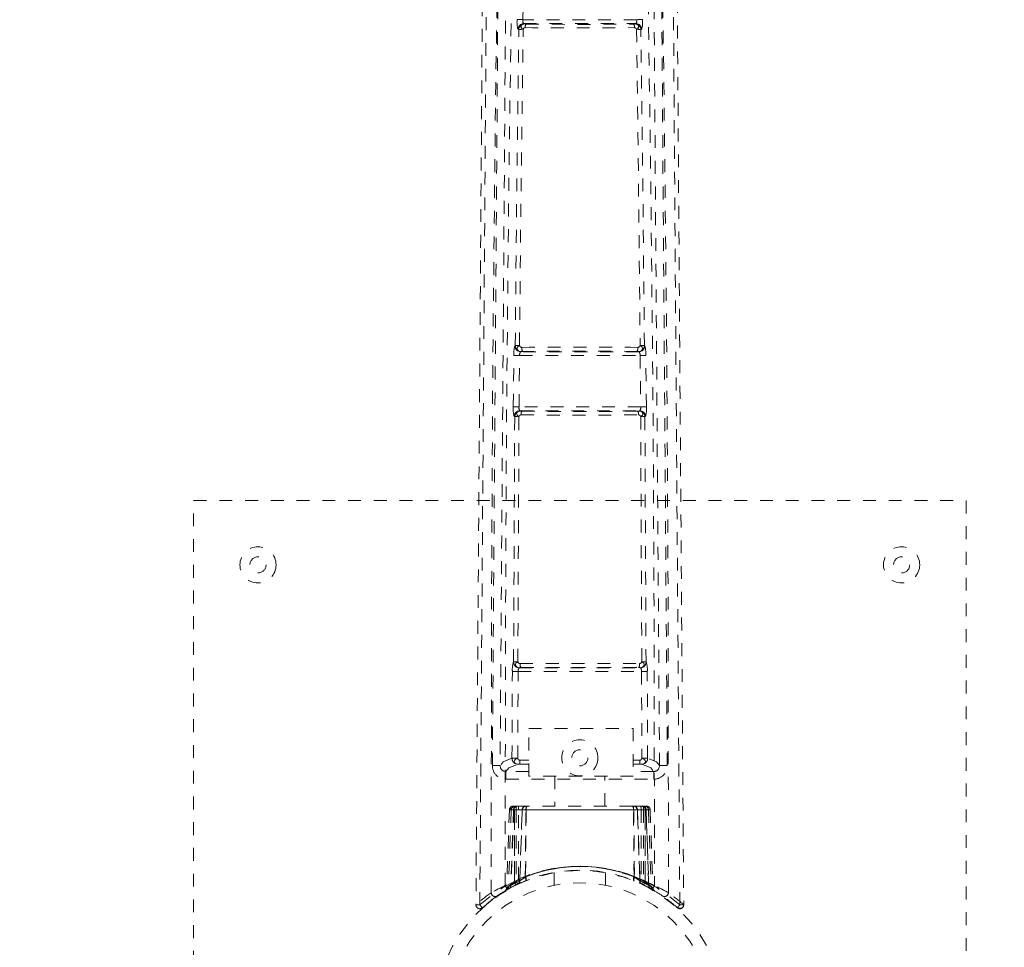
# Model space of a CAD drawing. Header units: inches. Extents: x -63 to 74, y -90 to 54.
# Tile 8 of 10: x 51.89 to 59.54, y 31.8 to 39.01. Entities that reach past the tile are written whole.
import ezdxf

# ---------------------------------------------------------------- set-up
doc = ezdxf.new("R2010")
doc.units = ezdxf.units.IN
doc.header["$MEASUREMENT"] = 0
doc.linetypes.add('SLD-Dashed', pattern=[0.075, 0.05, -0.025])
doc.linetypes.add('SLD-Solid', pattern=[0])

msp = doc.modelspace()

# ---------------------------------------------------------------- linework, layer by layer
at = {"color": 7, "linetype": 'SLD-Dashed', "lineweight": 0}
for p, q in [((55.8006, 39.013), (55.8088, 39.3941)), ((56.6766, 39.3941), (56.6848, 39.013)), ((56.6848, 39.013), (55.8006, 39.013)), ((55.7621, 38.9391), (55.7684, 38.9361)), ((55.8131, 38.9801), (55.8068, 38.9831)), ((55.8068, 38.9831), (56.6786, 38.9831)), ((55.8184, 38.9512), (55.8185, 38.9512)), ((56.667, 38.9512), (56.6669, 38.9512)), ((56.6786, 38.9831), (56.6722, 38.9801)), ((56.7169, 38.9361), (56.7233, 38.9391)), ((55.7302, 36.4035), (55.7311, 36.4314)), ((55.7411, 36.4794), (55.7389, 36.4784)), ((55.7836, 36.4329), (55.7858, 36.4339)), ((56.7018, 36.4329), (55.7836, 36.4329)), ((56.6996, 36.4339), (56.7018, 36.4329)), ((56.7465, 36.4784), (56.7443, 36.4794)), ((56.7552, 36.4035), (56.7542, 36.4314)), ((55.7255, 36.0047), (55.7302, 36.4035)), ((55.7702, 36.0042), (55.775, 36.4029)), ((55.775, 36.4029), (56.7104, 36.4029)), ((56.7104, 36.4029), (56.7152, 36.0042)), ((56.7599, 36.0047), (56.7552, 36.4035)), ((56.7152, 36.0042), (55.7702, 36.0042)), ((55.7817, 35.972), (55.777, 35.9742)), ((55.777, 35.9742), (56.7084, 35.9742)), ((56.7084, 35.9742), (56.7037, 35.972)), ((55.7283, 34.0224), (55.737, 35.9276)), ((55.7323, 35.9298), (55.737, 35.9276)), ((55.7612, 34.0232), (55.77, 35.9288)), ((55.7866, 35.9423), (55.7867, 35.9423)), ((56.6988, 35.9423), (56.6987, 35.9423)), ((56.7154, 35.9288), (56.7242, 34.0232)), ((56.7484, 35.9276), (56.7531, 35.9298)), ((56.757, 34.0224), (56.7484, 35.9276)), ((53.2427, 27.2766), (53.2427, 35.2766)), ((53.2427, 35.2766), (59.2427, 35.2766)), ((59.2427, 35.2766), (59.2427, 27.2766)), ((55.7283, 34.0224), (55.7273, 34.0219)), ((55.7713, 33.9767), (55.7724, 33.9772)), ((55.7713, 33.9767), (56.714, 33.9767)), ((56.713, 33.9772), (56.714, 33.9767)), ((56.7581, 34.0219), (56.757, 34.0224)), ((55.7157, 33.2732), (55.7187, 33.9471)), ((55.7604, 33.273), (55.7635, 33.9469)), ((55.7635, 33.9469), (56.7219, 33.9469)), ((56.7219, 33.9469), (56.7249, 33.273)), ((56.7697, 33.2732), (56.7666, 33.9471)), ((55.8457, 33.5061), (56.6577, 33.5061)), ((55.8457, 33.1341), (55.8457, 33.5061)), ((56.6577, 33.5061), (56.6577, 33.1341)), ((56.7697, 33.2732), (56.7249, 33.273)), ((55.6237, 33.22), (55.6237, 33.2183)), ((55.6237, 33.2183), (55.6241, 33.2086)), ((55.7758, 33.2585), (55.7758, 33.2285)), ((55.7758, 33.2585), (55.8457, 33.2585)), ((55.7758, 33.2285), (55.8457, 33.2285)), ((56.6577, 33.2585), (56.7096, 33.2585)), ((56.6577, 33.2285), (56.7096, 33.2285)), ((56.7096, 33.2585), (56.7096, 33.2285)), ((56.8613, 33.2086), (56.8616, 33.2183)), ((56.8616, 33.2183), (56.8617, 33.22)), ((55.6683, 33.1707), (55.6683, 33.1106)), ((55.8457, 33.1707), (55.6683, 33.1707)), ((56.6577, 33.1341), (55.8457, 33.1341)), ((56.0477, 33.1341), (56.0477, 32.9016)), ((56.4377, 32.9016), (56.4377, 33.1341)), ((56.817, 33.1707), (56.6577, 33.1707)), ((56.817, 33.1106), (56.817, 33.1707)), ((55.6683, 33.1106), (56.817, 33.1106)), ((55.7489, 32.9016), (55.7394, 32.9016)), ((55.7489, 32.8997), (55.7488, 32.8726)), ((55.812, 32.9016), (55.7577, 32.9016)), ((55.8329, 32.9016), (55.8258, 32.9016)), ((56.6519, 32.9016), (55.8335, 32.9016)), ((56.6596, 32.9016), (56.6525, 32.9016)), ((56.7277, 32.9016), (56.6734, 32.9016)), ((56.746, 32.9016), (56.7365, 32.9016)), ((56.7575, 32.9015), (56.7575, 32.9015)), ((56.7625, 32.9009), (56.7587, 32.9016)), ((55.696, 32.8726), (55.6748, 32.2667)), ((55.7094, 32.8726), (55.6886, 32.2748)), ((55.7094, 32.8726), (55.696, 32.8726)), ((55.7278, 32.8726), (55.7073, 32.2856)), ((55.7302, 32.8762), (55.7077, 32.2822)), ((55.7946, 32.8726), (55.7278, 32.8726)), ((55.7348, 32.8726), (55.7345, 32.3152)), ((55.7354, 32.8726), (56.75, 32.8726)), ((55.7363, 32.3161), (55.7354, 32.8726)), ((55.7486, 32.8726), (55.7481, 32.3218)), ((56.737, 32.8726), (55.7488, 32.8726)), ((55.7667, 32.3304), (55.767, 32.8726)), ((55.7671, 32.8726), (56.718, 32.8726)), ((55.7755, 32.3209), (55.7946, 32.8726)), ((55.796, 32.8726), (55.7769, 32.3215)), ((55.7946, 32.8726), (55.796, 32.8726)), ((55.8184, 32.3488), (55.8237, 32.8726)), ((55.8262, 32.8726), (55.8217, 32.3508)), ((55.8262, 32.8726), (55.8237, 32.8726)), ((56.6592, 32.8726), (55.8262, 32.8726)), ((56.6637, 32.3508), (56.6592, 32.8726)), ((56.6617, 32.8726), (56.6592, 32.8726)), ((56.6617, 32.8726), (56.6668, 32.3489)), ((56.7085, 32.3215), (56.6894, 32.8726)), ((56.6894, 32.8726), (56.6907, 32.8726)), ((56.6907, 32.8726), (56.7099, 32.3209)), ((56.7576, 32.8726), (56.6907, 32.8726)), ((56.7182, 32.8726), (56.718, 32.8726)), ((56.7182, 32.8726), (56.7187, 32.3304)), ((56.737, 32.8726), (56.7373, 32.3218)), ((56.75, 32.8726), (56.749, 32.3161)), ((56.7509, 32.3152), (56.7506, 32.8726)), ((56.7776, 32.2822), (56.7571, 32.8762)), ((56.7576, 32.8726), (56.7781, 32.2856)), ((56.776, 32.8726), (56.7968, 32.2748)), ((56.7894, 32.8726), (56.776, 32.8726)), ((56.7894, 32.8726), (56.8105, 32.2667)), ((56.0427, 32.3841), (56.0427, 32.2874)), ((56.4427, 32.2874), (56.4427, 32.3841)), ((55.6921, 32.2605), (55.7586, 32.2948)), ((55.7073, 32.2856), (55.7755, 32.3209)), ((55.7471, 32.2893), (55.7345, 32.3152)), ((55.749, 32.2902), (55.7363, 32.3161)), ((55.7586, 32.2948), (55.7599, 32.2955)), ((55.7627, 32.2968), (55.7604, 32.2957)), ((55.7769, 32.3215), (55.7755, 32.3209)), ((55.7786, 32.3041), (55.7799, 32.3047)), ((55.8184, 32.3488), (55.8217, 32.3508)), ((55.8206, 32.3221), (55.8255, 32.324)), ((56.6599, 32.324), (56.6645, 32.3222)), ((56.6637, 32.3508), (56.6668, 32.3489)), ((56.7054, 32.3047), (56.7068, 32.3041)), ((56.7099, 32.3209), (56.7085, 32.3215)), ((56.7099, 32.3209), (56.7781, 32.2856)), ((56.7373, 32.3218), (56.725, 32.2957)), ((56.7255, 32.2955), (56.7268, 32.2948)), ((56.7268, 32.2948), (56.7933, 32.2605)), ((56.749, 32.3161), (56.7364, 32.2902)), ((56.7509, 32.3152), (56.7383, 32.2893)), ((55.5966, 32.2003), (55.6991, 32.2634)), ((55.6604, 32.242), (55.6738, 32.25)), ((55.6748, 32.2667), (55.6886, 32.2748)), ((56.7968, 32.2748), (56.8105, 32.2667)), ((56.8057, 32.2545), (56.8192, 32.2466)), ((56.8116, 32.25), (56.825, 32.242)), ((55.4357, 32.1347), (55.4657, 32.1345)), ((55.4859, 32.1123), (55.5871, 32.1933))]:
    msp.add_line(p, q, dxfattribs=at)
at = {"color": 7, "linetype": 'SLD-Dashed', "lineweight": 0, "flags": 128}
for points in [[(55.5546, 32.2286), (55.5559, 34.324), (55.5671, 36.4184), (55.5893, 38.5113), (55.6218, 40.6014), (55.6455, 41.9131), (55.6691, 43.2226), (55.6887, 44.5293), (55.6993, 45.8323), (55.6948, 47.1306)], [(55.6634, 32.2842), (55.6645, 34.1507), (55.6739, 36.0165), (55.6927, 37.8814), (55.7207, 39.7444), (55.7481, 41.233), (55.7772, 42.7193), (55.8027, 44.2024), (55.8175, 45.6815), (55.812, 47.1549)], [(56.6734, 47.1549), (56.6679, 45.6815), (56.6827, 44.2024), (56.7082, 42.7193), (56.7372, 41.233), (56.7647, 39.7444), (56.7927, 37.8814), (56.8114, 36.0165), (56.8209, 34.1507), (56.822, 32.2842)], [(56.9308, 32.2286), (56.9295, 34.324), (56.9183, 36.4184), (56.8961, 38.5113), (56.8636, 40.6014), (56.8399, 41.9131), (56.8163, 43.2226), (56.7967, 44.5293), (56.7861, 45.8323), (56.7906, 47.1306)], [(55.536, 46.6316), (55.538, 45.9373), (55.5388, 45.2095), (55.5386, 44.4483), (55.5373, 43.6537), (55.535, 42.8698), (55.5324, 42.2002), (55.5295, 41.5674), (55.526, 40.8939), (55.5219, 40.1797), (55.5207, 39.9843), (55.5195, 39.7861), (55.5182, 39.5851), (55.5169, 39.3824), (55.5162, 39.2666), (55.5146, 39.0212), (55.5128, 38.752), (55.5098, 38.3207), (55.5065, 37.8396), (55.5028, 37.3089), (55.4986, 36.7285), (55.4958, 36.3382), (55.4929, 35.9283), (55.49, 35.5228), (55.4872, 35.1409), (55.4845, 34.7734), (55.4801, 34.1533), (55.476, 33.5794), (55.4722, 33.0516), (55.4688, 32.57), (55.4657, 32.1345)], [(56.9493, 46.6316), (56.9472, 45.782), (56.9466, 44.8925), (56.9475, 43.9633), (56.9499, 42.9975), (56.9529, 42.2069), (56.9558, 41.5761), (56.9593, 40.9022), (56.9635, 40.1852), (56.9646, 39.9887), (56.9659, 39.7892), (56.9671, 39.5867), (56.9685, 39.3824), (56.9692, 39.2643), (56.9709, 39.0152), (56.9727, 38.7432), (56.9756, 38.3093), (56.979, 37.8276), (56.9827, 37.298), (56.9868, 36.7205), (56.9896, 36.333), (56.9925, 35.9266), (56.9957, 35.4795), (56.9989, 35.0362), (57.0019, 34.6205), (57.0055, 34.1304), (57.0086, 33.6853), (57.0115, 33.2852), (57.014, 32.93), (57.0162, 32.6198), (57.0181, 32.3546), (57.0197, 32.1344)], [(55.6323, 46.5165), (55.6334, 45.2886), (55.6315, 44.0578), (55.6273, 42.8138), (55.6212, 41.5534), (55.614, 40.3393), (55.6059, 39.1253), (55.6047, 38.9526), (55.6035, 38.775), (55.6022, 38.5927), (55.6009, 38.4056), (55.5995, 38.2138), (55.5986, 38.0877), (55.5971, 37.8728), (55.5953, 37.6305), (55.5933, 37.3608), (55.591, 37.0415), (55.5885, 36.6906), (55.5857, 36.3084), (55.583, 35.951), (55.5807, 35.6323), (55.5788, 35.3698), (55.5771, 35.141), (55.5757, 34.946), (55.5751, 34.8557), (55.5741, 34.7214), (55.5731, 34.5883), (55.5722, 34.4565), (55.5712, 34.326), (55.5672, 33.7586), (55.5633, 33.2164)], [(56.922, 33.2164), (56.9176, 33.8444), (56.9128, 34.5063), (56.9109, 34.7755), (56.9094, 34.9826), (56.908, 35.1743), (56.9064, 35.3969), (56.9045, 35.6558), (56.9024, 35.9468), (56.9, 36.2699), (56.8974, 36.6193), (56.8951, 36.945), (56.8929, 37.2447), (56.8909, 37.5185), (56.8868, 38.0891), (56.8821, 38.7457), (56.8776, 39.4022), (56.8735, 40.0213), (56.8692, 40.7018), (56.8626, 41.8525), (56.8573, 43.0172), (56.8535, 44.1987), (56.852, 45.3608), (56.8531, 46.5165)], [(55.6918, 46.4046), (55.6883, 43.1082), (55.6705, 39.8112), (55.6472, 36.5138), (55.6233, 33.2161)], [(56.862, 33.2161), (56.8382, 36.5138), (56.8149, 39.8112), (56.7971, 43.1082), (56.7935, 46.4046)], [(55.5063, 46.1411), (55.5056, 43.0088), (55.487, 39.3844), (55.4617, 35.7598), (55.4357, 32.1347)], [(56.9791, 46.1665), (56.9798, 43.0088), (56.9984, 39.3845), (57.0237, 35.7597), (57.0497, 32.1347)], [(55.7559, 39.014), (55.7575, 39.0139), (55.7605, 39.0139), (55.7649, 39.0138), (55.7705, 39.0137), (55.7771, 39.0135), (55.7845, 39.0134), (55.7924, 39.0132), (55.8006, 39.013)], [(56.6848, 39.013), (56.693, 39.0132), (56.7009, 39.0134), (56.7083, 39.0135), (56.7149, 39.0137), (56.7205, 39.0138), (56.7248, 39.0139), (56.7279, 39.0139), (56.7295, 39.014)], [(55.7411, 36.4794), (55.7529, 37.7081), (55.7684, 38.9361)], [(55.7742, 36.4809), (55.7864, 37.7099), (55.8023, 38.9381)], [(55.8131, 38.9801), (55.8035, 38.9788), (55.7952, 38.9754), (55.789, 38.9701), (55.7856, 38.9634), (55.7854, 38.9562), (55.7884, 38.9492), (55.7942, 38.9429), (55.8022, 38.9381)], [(56.6831, 38.9381), (56.6912, 38.9429), (56.697, 38.9492), (56.7, 38.9562), (56.6998, 38.9634), (56.6964, 38.9701), (56.6902, 38.9754), (56.6819, 38.9788), (56.6722, 38.9801)], [(56.6831, 38.9381), (56.699, 37.7099), (56.7112, 36.4809)], [(56.7443, 36.4794), (56.7324, 37.7081), (56.7169, 38.9361)], [(55.7742, 36.4808), (55.7656, 36.4755), (55.7594, 36.4686), (55.7562, 36.4607), (55.7564, 36.4526), (55.7601, 36.4451), (55.7667, 36.4392), (55.7755, 36.4353), (55.7858, 36.4339)], [(56.6996, 36.4339), (56.7098, 36.4353), (56.7187, 36.4392), (56.7253, 36.4451), (56.729, 36.4526), (56.7292, 36.4607), (56.7259, 36.4686), (56.7198, 36.4755), (56.7112, 36.4808)], [(55.7302, 36.4035), (55.7318, 36.4035), (55.7349, 36.4034), (55.7393, 36.4034), (55.7449, 36.4033), (55.7515, 36.4032), (55.7588, 36.4031), (55.7668, 36.403), (55.775, 36.4029)], [(56.7104, 36.4029), (56.726, 36.4031), (56.7405, 36.4033), (56.7508, 36.4034), (56.7552, 36.4035)], [(55.7255, 36.0047), (55.7271, 36.0047), (55.7301, 36.0046), (55.7345, 36.0046), (55.7401, 36.0045), (55.7467, 36.0044), (55.7541, 36.0044), (55.762, 36.0043), (55.7702, 36.0042)], [(55.7817, 35.972), (55.7719, 35.9707), (55.7635, 35.9672), (55.7572, 35.9618), (55.7536, 35.955), (55.7533, 35.9476), (55.7562, 35.9403), (55.7619, 35.9338), (55.77, 35.9288)], [(56.7154, 35.9288), (56.7235, 35.9338), (56.7292, 35.9403), (56.7321, 35.9476), (56.7317, 35.955), (56.7282, 35.9618), (56.7219, 35.9672), (56.7134, 35.9707), (56.7037, 35.972)], [(56.7152, 36.0042), (56.7234, 36.0043), (56.7313, 36.0044), (56.7387, 36.0044), (56.7453, 36.0045), (56.7509, 36.0046), (56.7553, 36.0046), (56.7583, 36.0047), (56.7599, 36.0047)], [(55.7611, 34.0233), (55.7527, 34.0182), (55.7466, 34.0114), (55.7435, 34.0036), (55.7437, 33.9957), (55.7472, 33.9884), (55.7537, 33.9826), (55.7623, 33.9787), (55.7724, 33.9772)], [(55.7788, 34.0087), (56.0088, 34.0088), (56.2427, 34.0088), (56.4766, 34.0088), (56.7066, 34.0087)], [(55.7859, 33.978), (55.8974, 33.978), (56.01, 33.978), (56.1231, 33.978), (56.2363, 33.978), (56.3637, 33.978), (56.4906, 33.978), (56.5991, 33.978), (56.6995, 33.978)], [(56.713, 33.9772), (56.723, 33.9787), (56.7317, 33.9825), (56.7382, 33.9884), (56.7417, 33.9957), (56.7419, 34.0036), (56.7387, 34.0113), (56.7327, 34.0181), (56.7242, 34.0233)], [(55.7187, 33.9471), (55.7204, 33.9471), (55.7235, 33.9471), (55.7279, 33.9471), (55.7335, 33.947), (55.74, 33.947), (55.7474, 33.947), (55.7553, 33.9469), (55.7635, 33.9469)], [(56.7219, 33.9469), (56.7301, 33.9469), (56.738, 33.947), (56.7453, 33.947), (56.7519, 33.947), (56.7575, 33.9471), (56.7619, 33.9471), (56.765, 33.9471), (56.7666, 33.9471)], [(55.7157, 33.2731), (55.6465, 33.2447), (55.6257, 33.219)], [(55.7157, 33.2732), (55.7174, 33.2732), (55.7205, 33.2732), (55.7249, 33.2731), (55.7305, 33.2731), (55.737, 33.2731), (55.7444, 33.2731), (55.7523, 33.273), (55.7604, 33.273)], [(55.7604, 33.273), (55.7494, 33.27), (55.7402, 33.2645), (55.7341, 33.2571), (55.7321, 33.2487), (55.7341, 33.2407), (55.7402, 33.2341), (55.7494, 33.2296), (55.7604, 33.228)], [(56.7249, 33.228), (56.7359, 33.2296), (56.7452, 33.2341), (56.7512, 33.2407), (56.7533, 33.2488), (56.7513, 33.2571), (56.7452, 33.2645), (56.7359, 33.27), (56.7249, 33.273)], [(56.862, 33.2161), (56.8389, 33.2447), (56.7697, 33.2731)], [(55.6683, 33.1707), (55.6913, 33.1994), (55.7604, 33.228)], [(56.7249, 33.228), (56.794, 33.1994), (56.817, 33.1707)], [(55.8237, 32.8726), (55.8239, 32.8783), (55.8245, 32.8838), (55.8254, 32.8888), (55.8265, 32.8931), (55.8279, 32.8967), (55.8294, 32.8994), (55.8311, 32.901), (55.8329, 32.9016)], [(56.6525, 32.9016), (56.6543, 32.901), (56.6559, 32.8994), (56.6575, 32.8967), (56.6589, 32.8931), (56.66, 32.8888), (56.6609, 32.8838), (56.6614, 32.8783), (56.6617, 32.8726)], [(55.696, 32.8726), (55.6988, 32.8726), (55.7072, 32.8726), (55.72, 32.8726), (55.7352, 32.8726)], [(55.7486, 32.8726), (55.7341, 32.8726), (55.7216, 32.8726), (55.7129, 32.8726), (55.7094, 32.8726)], [(55.7294, 32.8804), (55.7286, 32.8785), (55.7277, 32.8726)], [(55.7278, 32.8726), (55.7281, 32.8726), (55.7299, 32.8726), (55.7334, 32.8726), (55.7382, 32.8726), (55.7443, 32.8726), (55.7513, 32.8726), (55.7591, 32.8726), (55.767, 32.8726)], [(55.8237, 32.8726), (55.8134, 32.8726), (55.8049, 32.8726), (55.7989, 32.8726), (55.796, 32.8726)], [(56.6894, 32.8726), (56.6865, 32.8726), (56.6805, 32.8726), (56.672, 32.8726), (56.6617, 32.8726)], [(56.7182, 32.8726), (56.7262, 32.8726), (56.734, 32.8726), (56.741, 32.8726), (56.7471, 32.8726), (56.752, 32.8726), (56.7554, 32.8726), (56.7573, 32.8726), (56.7576, 32.8726)], [(56.776, 32.8726), (56.7725, 32.8726), (56.7639, 32.8726), (56.7515, 32.8726), (56.7369, 32.8726)], [(56.7502, 32.8726), (56.7654, 32.8726), (56.7782, 32.8726), (56.7866, 32.8726), (56.7894, 32.8726)], [(56.0048, 32.3779), (56.0266, 32.3832), (56.0286, 32.3834)], [(55.7308, 32.2812), (55.7391, 32.286), (55.7461, 32.2914)], [(55.8206, 32.3221), (55.8217, 32.323), (55.8225, 32.3249), (55.8228, 32.3275), (55.8227, 32.3308), (55.8222, 32.3347), (55.8213, 32.3391), (55.82, 32.3439), (55.8184, 32.3488)], [(56.6645, 32.3222), (56.6634, 32.3231), (56.6627, 32.325), (56.6623, 32.3276), (56.6624, 32.3309), (56.663, 32.3348), (56.6639, 32.3392), (56.6652, 32.344), (56.6668, 32.3489)], [(56.7393, 32.2914), (56.7463, 32.286), (56.7546, 32.2812)], [(56.7887, 32.263), (56.7949, 32.2623), (56.8005, 32.2663), (56.8049, 32.2719)], [(57.0013, 32.1149), (57.0083, 32.111), (57.0163, 32.1086), (57.0246, 32.108), (57.0325, 32.1094), (57.0393, 32.1129), (57.0446, 32.1181), (57.048, 32.1248), (57.0493, 32.1323)], [(57.0497, 32.1347), (57.0491, 32.1352), (57.0474, 32.1349), (57.0409, 32.1345), (57.0312, 32.1347), (57.0255, 32.1348), (57.0197, 32.1345)]]:
    msp.add_lwpolyline(points, dxfattribs=at)
at = {"color": 7, "linetype": 'SLD-Dashed', "lineweight": 0}
for centre, radius in [((53.7427, 34.7766), 0.1405), ((58.7427, 34.7766), 0.1405), ((53.7427, 34.7766), 0.0625), ((58.7427, 34.7766), 0.0625), ((56.2427, 33.2766), 0.1405), ((56.2427, 33.2766), 0.0625), ((56.2427, 31.2766), 1.125), ((56.2427, 31.2766), 1.03)]:
    msp.add_circle(centre, radius, dxfattribs=at)
at = {"color": 7, "linetype": 'SLD-Solid', "lineweight": 15}
for radius, start, end in [(29.75, 0, 180), (29.6319, 0.22838, 179.77162), (29.6319, 0.22838, 179.77162)]:
    msp.add_arc((44.2427, 23.7766), radius, start, end, dxfattribs=at)
at = {"color": 7, "linetype": 'SLD-Dashed', "lineweight": 0}
for centre, radius, start, end in [((55.9514, 38.9924), 0.1968, 173.7222, 195.73795), ((55.8353, 39.0046), 0.0358, 166.33092, 216.96908), ((56.65, 39.0046), 0.0358, 323.0314, 13.66645), ((56.534, 38.9924), 0.1967, 344.25959, 6.28025), ((55.8072, 38.9379), 0.0451, 90.51213, 178.56304), ((55.8136, 38.9349), 0.0451, 90.53619, 178.53898), ((55.795, 38.7752), 0.1631, 87.43802, 99.35954), ((55.8206, 38.9319), 0.0194, 96.59254, 161.47005), ((55.824, 39.0458), 0.0666, 260.60854, 271.2175), ((55.857, 38.9565), 0.0389, 144.19643, 187.73843), ((56.2427, 74.223), 35.2744, 269.31094, 270.68906), ((56.2427, 72.3846), 33.408, 269.28434, 270.71566), ((56.6616, 39.0424), 0.0632, 268.50326, 279.67031), ((56.6284, 38.9565), 0.0389, 352.2622, 35.79898), ((56.6652, 38.9325), 0.0188, 17.25747, 84.66601), ((56.6718, 38.9349), 0.0451, 1.45946, 89.465), ((56.6782, 38.9379), 0.0451, 1.43577, 89.48906), ((56.6904, 38.7752), 0.1631, 80.64021, 92.56224), ((55.842, 36.4373), 0.111, 158.26282, 183.04497), ((55.784, 36.478), 0.0451, 179.51836, 269.4741), ((55.7672, 36.2524), 0.2285, 88.24741, 96.56997), ((55.7862, 36.4791), 0.0451, 179.5173, 269.46449), ((55.7939, 36.4866), 0.0205, 196.41777, 264.62224), ((55.8128, 36.4083), 0.0382, 139.81099, 188.02781), ((55.7976, 36.366), 0.069, 88.48154, 99.84502), ((55.8335, 36.4595), 0.0421, 170.89979, 215.82182), ((56.2427, 2.2544), 34.2148, 89.24528, 90.75476), ((56.2427, 2.8602), 33.5777, 89.2436, 90.7564), ((56.6518, 36.4595), 0.0421, 324.1796, 9.09879), ((56.6875, 36.3622), 0.0727, 80.44504, 91.2284), ((56.6909, 36.4873), 0.0213, 276.68677, 342.27194), ((56.6992, 36.4791), 0.0451, 270.53491, 0.48405), ((56.7014, 36.478), 0.0451, 270.52455, 0.48299), ((56.6726, 36.4083), 0.0382, 351.97024, 40.19302), ((56.7182, 36.2525), 0.2285, 83.42974, 91.7528), ((56.6434, 36.4373), 0.111, 356.95319, 21.74105), ((55.924, 35.985), 0.1995, 174.32772, 196.05747), ((55.7774, 35.9291), 0.0451, 90.50947, 179.11828), ((55.7821, 35.9269), 0.0451, 90.52876, 179.11551), ((55.806, 35.9965), 0.0366, 167.95879, 217.55982), ((55.7927, 36.0369), 0.0658, 260.36175, 271.23062), ((55.8244, 35.9478), 0.0382, 142.42441, 188.29095), ((56.2427, 69.3849), 33.4168, 269.23086, 270.76914), ((56.6929, 36.0336), 0.0625, 268.47978, 279.92864), ((56.661, 35.9478), 0.0382, 351.71081, 37.57164), ((56.7033, 35.9269), 0.0451, 0.88524, 89.47124), ((56.6794, 35.9965), 0.0366, 322.4409, 12.03622), ((56.708, 35.9291), 0.0451, 0.88096, 89.49129), ((56.5614, 35.985), 0.1995, 343.9421, 5.67181), ((55.7635, 35.669), 0.2599, 88.56962, 95.86118), ((55.789, 35.9224), 0.0201, 96.84835, 161.24619), ((56.2427, 70.9269), 34.9875, 269.25317, 270.74681), ((56.6969, 35.923), 0.0194, 17.43483, 84.46865), ((56.7219, 35.6692), 0.2597, 84.13465, 91.43233), ((55.9068, 33.9635), 0.1887, 161.99102, 184.99733), ((55.7724, 34.0218), 0.0451, 179.93033, 268.6409), ((55.7555, 33.6455), 0.3778, 89.15112, 94.12706), ((55.7735, 34.0223), 0.0451, 179.92931, 268.63941), ((55.7805, 34.0288), 0.0202, 195.8485, 264.99056), ((55.7999, 33.9532), 0.037, 140.58457, 189.865), ((55.783, 33.9122), 0.0658, 87.48623, 99.26695), ((55.8186, 34.0018), 0.0404, 170.2248, 216.17616), ((56.6667, 34.0019), 0.0405, 323.84488, 9.76759), ((56.702, 33.9059), 0.0721, 81.25381, 91.98264), ((56.7039, 34.0299), 0.0214, 277.22385, 341.99136), ((56.7119, 34.0223), 0.0451, 271.3622, 0.06908), ((56.713, 34.0218), 0.0451, 271.35907, 0.06967), ((56.6811, 33.9521), 0.0412, 352.7476, 36.80283), ((56.7301, 33.6556), 0.3678, 85.80512, 90.91677), ((56.5786, 33.9635), 0.1887, 355.00202, 18.00963), ((55.7608, 33.2731), 0.0451, 179.89263, 269.57429), ((55.7771, 33.2753), 0.0168, 187.75836, 265.45201), ((56.7086, 33.2749), 0.0164, 273.53161, 353.25582), ((56.7246, 33.2731), 0.0451, 270.42582, 0.06397), ((55.6129, 38.1276), 4.9114, 269.4216, 270.12153), ((55.6684, 33.2156), 0.105, 179.58593, 269.98872), ((55.667, 33.2132), 0.0425, 186.08467, 271.75682), ((55.7732, 33.0744), 0.1542, 89.04025, 94.73971), ((56.7115, 33.0544), 0.1742, 85.58818, 90.63201), ((56.817, 33.2156), 0.105, 270.0118, 0.41355), ((56.8183, 33.2132), 0.0425, 268.2423, 353.91708), ((56.8725, 38.128), 4.9119, 269.87849, 270.57837), ((55.726, 32.8716), 0.03, 90.00592, 178.00388), ((55.7782, 32.8037), 0.1049, 114.00636, 139.1321), ((55.7394, 32.8716), 0.03, 113.89056, 178.01833), ((55.7399, 32.8698), 0.0317, 89.3228, 119.95516), ((55.7577, 32.8716), 0.03, 90.06203, 178.07006), ((55.7637, 32.8624), 0.0394, 84.23137, 144.8116), ((55.7624, 32.9824), 0.0835, 255.49623, 260.90351), ((56.2458, 32.8796), 0.4788, 177.36618, 180.83218), ((55.8245, 32.8717), 0.0299, 90.18808, 178.20406), ((55.8258, 32.8717), 0.0299, 90.18808, 178.20406), ((55.8609, 32.8792), 0.0354, 140.76604, 190.72728), ((56.6245, 32.8792), 0.0354, 349.27661, 39.23225), ((56.6595, 32.8717), 0.0299, 1.79659, 89.81241), ((56.6609, 32.8717), 0.0299, 1.79659, 89.81241), ((56.7137, 32.8539), 0.0478, 22.99768, 85.26754), ((55.0591, 32.8765), 1.6589, 359.86455, 0.86454), ((56.7277, 32.8716), 0.03, 1.93172, 89.93619), ((56.7237, 32.9765), 0.0777, 279.4564, 285.04344), ((56.1332, 32.8791), 0.6038, 359.38222, 1.95294), ((56.7455, 32.8701), 0.0314, 57.52212, 90.70677), ((56.7149, 33.0905), 0.1938, 280.3795, 282.70864), ((56.746, 32.8716), 0.03, 1.98796, 66.4915), ((56.7594, 32.8716), 0.03, 1.99319, 89.99588), ((56.7583, 32.8711), 0.0305, 2.34559, 69.59464), ((56.2427, 31.2767), 1.1573, 47.82592, 132.17201), ((56.2427, 31.2445), 1.1902, 60.87547, 119.12453), ((56.2427, 31.2777), 1.1553, 64.00672, 115.99328), ((56.2427, 31.2778), 1.1552, 64.64879, 115.35083), ((56.2427, 31.2774), 1.1556, 65.67575, 114.32478), ((56.2427, 31.3133), 1.1197, 67.91545, 112.08459), ((56.2427, 31.2766), 1.1275, 60.46639, 119.53361), ((56.2268, 31.0458), 1.3605, 114.46141, 119.60734), ((55.7045, 32.2967), 0.043, 197.02245, 245.80088), ((56.2376, 31.6362), 0.8451, 126.53645, 131.75174), ((56.216, 31.6671), 0.8047, 125.55696, 130.95631), ((56.2434, 31.2752), 1.129, 114.31071, 119.22943), ((55.679, 32.285), 0.0278, 298.03232, 1.57779), ((55.6775, 32.2865), 0.0299, 299.26336, 358.19882), ((56.2282, 31.6569), 0.8164, 124.42289, 129.6448), ((55.797, 32.3336), 0.0503, 193.56033, 226.97628), ((55.7458, 32.3217), 0.0297, 295.53233, 358.52616), ((55.7472, 32.3223), 0.0297, 295.45813, 358.52503), ((55.8607, 32.3625), 0.0994, 198.85546, 215.57162), ((56.2037, 31.7175), 0.7396, 121.39222, 125.24259), ((55.7921, 32.333), 0.0345, 344.84915, 31.05291), ((56.6933, 32.333), 0.0345, 148.95215, 195.14087), ((56.2818, 31.7176), 0.7394, 54.75738, 58.62362), ((56.6347, 32.3576), 0.0883, 323.23068, 342.06451), ((56.2435, 31.2781), 1.1258, 60.76331, 65.69623), ((56.7382, 32.3223), 0.0297, 181.47333, 244.54169), ((56.7396, 32.3217), 0.0297, 181.48145, 244.46551), ((56.2568, 31.6564), 0.817, 50.35702, 55.57627), ((56.268, 31.6655), 0.8068, 49.05068, 54.43504), ((56.2493, 31.6381), 0.8427, 48.24112, 53.47125), ((56.8013, 32.2827), 0.0234, 171.72204, 234.90035), ((56.8079, 32.2865), 0.0299, 181.80004, 240.73583), ((56.7809, 32.2967), 0.043, 294.18821, 342.9886), ((56.2586, 31.0459), 1.3604, 60.39248, 65.53864), ((56.2327, 31.2478), 1.1924, 124.65618, 131.94189), ((56.2334, 31.2886), 1.1123, 124.61968, 132.05458), ((55.5847, 32.2288), 0.03, 180.32159, 304.04985), ((56.2428, 31.2763), 1.1278, 119.53431, 124.66063), ((55.6449, 32.2677), 0.03, 301.09995, 358.01577), ((55.6586, 32.2758), 0.0299, 300.31946, 358.09572), ((56.2416, 31.2785), 1.1253, 118.66696, 120.30601), ((55.6605, 32.2625), 0.0187, 320.87777, 23.06559), ((56.2914, 31.3616), 1.0295, 59.64937, 62.70333), ((56.4728, 31.6756), 0.6668, 59.33595, 61.68007), ((56.8267, 32.2758), 0.0299, 181.90656, 239.68025), ((56.2426, 31.2765), 1.1276, 55.33914, 60.46628), ((56.8405, 32.2677), 0.03, 181.9832, 238.89905), ((56.9007, 32.2288), 0.03, 235.92436, 359.69316), ((56.2518, 31.2883), 1.1126, 47.94184, 55.38), ((56.2538, 31.2492), 1.1906, 48.05231, 55.3486), ((55.4657, 32.1345), 0.03, 179.59699, 312.16341), ((55.5748, 32.2131), 0.1344, 215.79089, 228.59526), ((57.0197, 32.1345), 0.03, 227.83688, 0.40222), ((58.174, 31.0679), 1.5717, 137.26039, 138.35346)]:
    msp.add_arc(centre, radius, start, end, dxfattribs=at)

doc.saveas('drawing.dxf')
